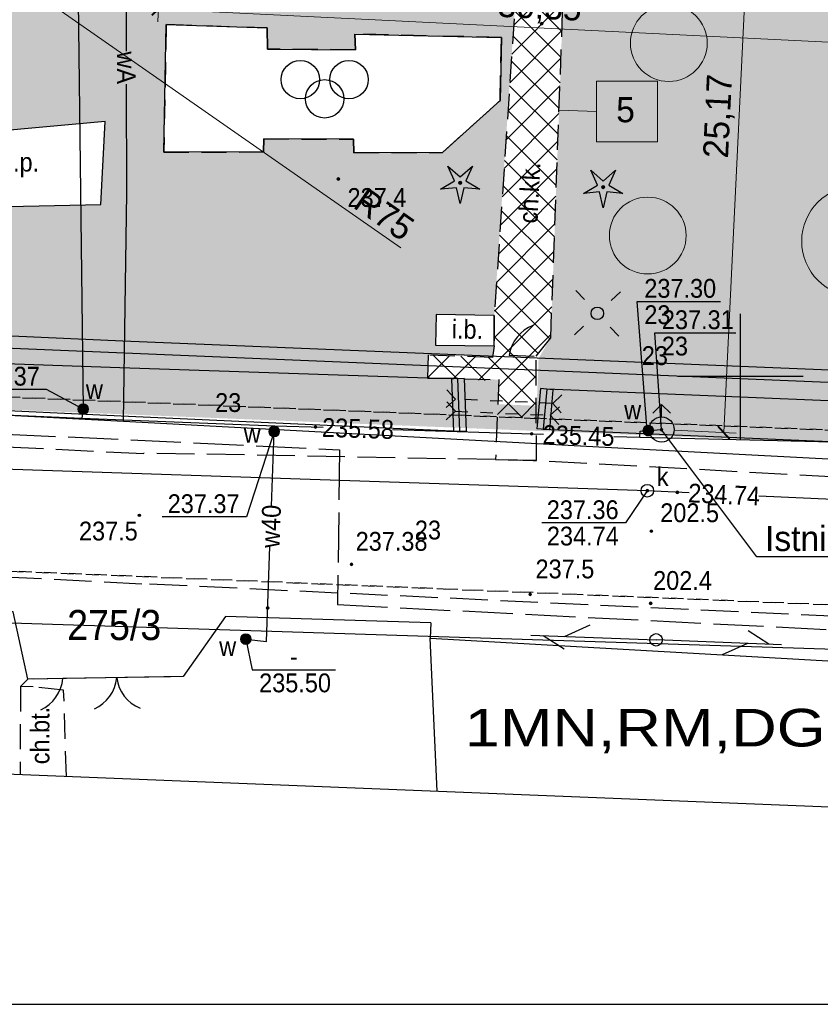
# Model space of a CAD drawing. Extents: x 40810 to 6568062, y -66833 to 5647073.
# Tile 5 of 32: x 6567771 to 6567803, y 5646925 to 5646964. Entities that reach past the tile are written whole.
import ezdxf
from ezdxf.enums import TextEntityAlignment as Align

# ---------------------------------------------------------------- set-up
doc = ezdxf.new("R2010")
doc.units = 0
doc.header["$MEASUREMENT"] = 0
for name, pattern in [('DGN_STYLE_2191', [1, -0.25, 0.5, -0.25]), ('DGN_STYLE_9021', [7.5, 3.75, 3.75]), ('KTCR02_05', [1.5, 1, -0.5]), ('KTJZ01_05', [2, 1.5, -0.5]), ('MZ052010', [1.5, 1, -0.5]), ('SUPE_P_01_05', [2.5, 2, -0.5])]:
    doc.linetypes.add(name, pattern=pattern)
doc.layers.get('0').update_dxf_attribs({"linetype": 'CONTINUOUS'})
doc.layers.get('Defpoints').update_dxf_attribs({"linetype": 'CONTINUOUS'})
doc.layers.add('a3', color=3, linetype='CONTINUOUS', lineweight=30, plot=False)
for name, color, linetype in [('BDOT1', 7, 'CONTINUOUS'), ('EWID', 7, 'CONTINUOUS'), ('GESUT1', 7, 'CONTINUOUS'), ('GESUT2', 7, 'CONTINUOUS'), ('PZAG', 7, 'CONTINUOUS'), ('REDAKCJA1', 7, 'CONTINUOUS'), ('Z-zielen', 62, 'CONTINUOUS')]:
    doc.layers.add(name, color=color, linetype=linetype)
doc.layers.add('szraf1', color=8, linetype='CONTINUOUS', lineweight=5)
doc.layers.add('wymiarowanie', color=176, linetype='CONTINUOUS', lineweight=9)
doc.styles.get("Standard").update_dxf_attribs({"font": 'GOTHIC.TTF'})
doc.styles.add('STYLE-GEO_140', font='geo_140.shx', dxfattribs={"bigfont": 'geo_140big.shx'})
doc.styles.add('STYLE-SWISSNRW_1250', font='SWISSNRW_1250.shx')
doc.dimstyles.new('Skala 1-50', dxfattribs={"dimtxt": 1, "dimasz": 0.5, "dimexe": 0.5, "dimexo": 0.5, "dimgap": 0.2, "dimtad": 1, "dimtxsty": 'Standard', "dimblk": 'ARCHTICK', "dimcen": 0.5, "dimclrd": 256, "dimclre": 256, "dimadec": 0, "dimazin": 0, "dimtfac": 1, "dimtdec": 1, "dimtmove": 1, "dimatfit": 3, "dimldrblk": 'ARCHTICK', "dimfxl": 1, "dimlwd": -1, "dimlwe": -1, "dimarcsym": 0})
pattern_1 = [(45, (0, 0), (-0.1767766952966, 0.1767766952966), []), (135, (0, 0), (-0.1767766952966, -0.1767766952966), [])]
pattern_2 = [(0, (0.04, 0.02), (0, 1), [0, -1]), (0, (0.36, 0.04), (0, 1), [0, -1]), (0, (0.18, 0.26), (0, 1), [0, -1]), (0, (0.4, 0.42), (0, 1), [0, -1]), (0, (0.14, 0.48), (0, 1), [0, -1]), (0, (0.22, 0.72), (0, 1), [0, -1]), (0, (0.08, 0.9), (0, 1), [0, -1]), (0, (0.4, 0.88), (0, 1), [0, -1]), (0, (0.64, 0.92), (0, 1), [0, -1]), (0, (0.76, 0.68), (0, 1), [0, -1]), (0, (0.96, 0.66), (0, 1), [0, -1]), (0, (0.96, 0.3), (0, 1), [0, -1]), (0, (0.78, 0.18), (0, 1), [0, -1]), (0, (0.5, 0.24), (0, 1), [0, -1]), (0, (0.68, 0.42), (0, 1), [0, -1]), (0, (0.5, 0.6), (0, 1), [0, -1]), (0, (0.92, 0.04), (0, 1), [0, -1])]

# ---------------------------------------------------------------- blocks, each defined once
blk = doc.blocks.new('K100')
at = {"layer": 'REDAKCJA1', "color": 7, "linetype": 'Continuous'}
for p, q in [((0, -50), (0, 50)), ((50, 0), (-50, 0))]:
    blk.add_line(p, q, dxfattribs=at)
blk = doc.blocks.new('BUBS04_1')
at = {"layer": 'BDOT1', "color": 7, "linetype": 'Continuous'}
for centre in [(-1.917, 0.808), (1.883, 0.808), (-0.017, -0.692)]:
    blk.add_circle(centre, 1.5, dxfattribs=at)
blk = doc.blocks.new('BUBS00_1')
at = {"layer": 'BDOT1', "color": 7, "linetype": 'Continuous', "xscale": 1.700003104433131, "yscale": 1.700003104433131, "zscale": 1.700003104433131}
blk.add_blockref('BUBS04_1', (0, 0.1), dxfattribs=at)
blk = doc.blocks.new('KTOK04_1')
at = {"layer": 'BDOT1', "color": 7, "linetype": 'Continuous'}
blk.add_arc((5.07, -0.59), 5.1, 113.6742, 173.5133, dxfattribs=at)
blk = doc.blocks.new('KTOK02_3')
at = {"layer": 'BDOT1', "color": 7, "linetype": 'Continuous'}
for centre, radius, start, end in [((-5.08, -0.57), 5.1, 6.3344, 66.477), ((5.05, -0.57), 5.09, 113.4575, 173.73)]:
    blk.add_arc(centre, radius, start, end, dxfattribs=at)
blk = doc.blocks.new('KTOK04_4')
at = {"layer": 'BDOT1', "color": 7, "linetype": 'Continuous'}
blk.add_arc((5.08, -0.59), 5.1, 113.6743, 173.5134, dxfattribs=at)
blk = doc.blocks.new('DWG_H0_10')
at = {"layer": 'BDOT1', "linetype": 'Continuous'}
blk.add_hatch(color=7, dxfattribs=at).paths.add_polyline_path([(-0.1, 0, 1), (0.1, 0, 1)], flags=16)
at = {"layer": 'BDOT1', "color": 7, "linetype": 'Continuous'}
blk.add_lwpolyline([(-0.1, 0, 1), (0.1, 0, 1)], format="xyb", close=True, dxfattribs=at)
blk = doc.blocks.new('OBOP01_1')
at = {"layer": 'BDOT1', "color": 7, "linetype": 'Continuous'}
blk.add_lwpolyline([(-0.974, 1.341), (0, 0.48), (0.974, 1.341), (0.457, 0.148), (1.576, -0.512), (0.282, -0.389), (0, -1.657), (-0.282, -0.389), (-1.576, -0.512), (-0.457, 0.148), (-0.974, 1.341)], dxfattribs=at)
blk.add_circle((0, 0), 0.1, dxfattribs=at)
blk.add_blockref('DWG_H0_10', (0, 0), dxfattribs=at)
blk = doc.blocks.new('DWG_H0_11')
at = {"layer": 'BDOT1', "linetype": 'Continuous'}
blk.add_hatch(color=7, dxfattribs=at).paths.add_polyline_path([(0.09, 0, 1), (-0.09, 0, 1)], flags=16)
at = {"layer": 'BDOT1', "color": 7, "linetype": 'Continuous'}
blk.add_lwpolyline([(0.09, 0, 1), (-0.09, 0, 1)], format="xyb", close=True, dxfattribs=at)
blk = doc.blocks.new('RTPW01_1')
at = {"layer": 'BDOT1', "color": 7, "linetype": 'Continuous'}
blk.add_circle((0, 0), 0.09, dxfattribs=at)
blk.add_blockref('DWG_H0_11', (0, 0), dxfattribs=at)
blk = doc.blocks.new('DWG_H0_12')
at = {"layer": 'BDOT1', "linetype": 'Continuous'}
blk.add_hatch(color=7, dxfattribs=at).paths.add_polyline_path([(0.09, 0, 1), (-0.09, 0, 1)], flags=16)
at = {"layer": 'BDOT1', "color": 7, "linetype": 'Continuous'}
blk.add_lwpolyline([(0.09, 0, 1), (-0.09, 0, 1)], format="xyb", close=True, dxfattribs=at)
blk = doc.blocks.new('RTPW02_1')
at = {"layer": 'BDOT1', "color": 7, "linetype": 'Continuous'}
blk.add_circle((0, 0), 0.09, dxfattribs=at)
blk.add_blockref('DWG_H0_12', (0, 0), dxfattribs=at)
blk = doc.blocks.new('801_5')
at = {"layer": 'BDOT1', "linetype": 'Continuous'}
h = blk.add_hatch(color=7, dxfattribs=at)
edge = h.paths.add_edge_path()
edge.add_arc((-0.002, -0.004), 0.045, 0, 360)
at = {"layer": 'BDOT1', "color": 7, "linetype": 'Continuous'}
blk.add_circle((-0.002, -0.004), 0.045, dxfattribs=at)
blk = doc.blocks.new('SUSM01_2')
at = {"layer": 'GESUT1', "color": 235, "linetype": 'Continuous'}
for p, q in [((-1.768, 1.768), (-1.061, 1.061)), ((1.768, 1.768), (1.061, 1.061)), ((-1.768, -1.768), (-1.061, -1.061)), ((1.768, -1.768), (1.061, -1.061))]:
    blk.add_line(p, q, dxfattribs=at)
blk.add_circle((0, 0), 0.5, dxfattribs=at)
blk = doc.blocks.new('BUIB04_1')
at = {"layer": 'GESUT1', "color": 235, "linetype": 'Continuous'}
blk.add_circle((0, 0), 0.5, dxfattribs=at)
blk = doc.blocks.new('SUPT01_1')
at = {"layer": 'GESUT1', "color": 30, "linetype": 'Continuous'}
for p, q in [((-0.008, 4.996), (-0.008, -5.004)), ((-0.008, 3.996), (-1.008, 2.296)), ((-0.008, 2.296), (0.992, 0.296))]:
    blk.add_line(p, q, dxfattribs=at)
blk = doc.blocks.new('SUPT00_1')
at = {"layer": 'GESUT1', "color": 30, "linetype": 'Continuous', "rotation": 270}
blk.add_blockref('SUPT01_1', (5.004, -0.008), dxfattribs=at)
blk = doc.blocks.new('SUPT01_2')
at = {"layer": 'GESUT1', "color": 30, "linetype": 'Continuous'}
for p, q in [((-0.008, 4.996), (-0.008, -5.004)), ((-0.008, 3.996), (-1.008, 2.296)), ((-0.008, 2.296), (0.992, 0.296))]:
    blk.add_line(p, q, dxfattribs=at)
blk = doc.blocks.new('SUPT00_2')
at = {"layer": 'GESUT1', "color": 30, "linetype": 'Continuous', "rotation": 270}
blk.add_blockref('SUPT01_2', (5.004, -0.008), dxfattribs=at)
blk = doc.blocks.new('DWG_H0_22')
at = {"layer": 'GESUT1', "linetype": 'Continuous'}
blk.add_hatch(color=202, dxfattribs=at).paths.add_polyline_path([(0.4, 0, 1), (-0.4, 0, 1)], flags=16)
at = {"layer": 'GESUT1', "color": 202, "linetype": 'Continuous'}
blk.add_lwpolyline([(0.4, 0, 1), (-0.4, 0, 1)], format="xyb", close=True, dxfattribs=at)
blk = doc.blocks.new('SUUS25_7')
at = {"layer": 'GESUT1', "color": 202, "linetype": 'Continuous'}
blk.add_circle((0, 0), 0.4, dxfattribs=at)
blk.add_blockref('DWG_H0_22', (0, 0), dxfattribs=at)
blk = doc.blocks.new('SUUS22_1')
at = {"layer": 'GESUT1', "color": 202, "linetype": 'Continuous'}
blk.add_circle((0, 0), 0.5, dxfattribs=at)
blk = doc.blocks.new('DWG_H0_23')
at = {"layer": 'GESUT1', "linetype": 'Continuous'}
blk.add_hatch(color=202, dxfattribs=at).paths.add_polyline_path([(0.4, -0.004, 1), (-0.4, 0.004, 1)], flags=16)
at = {"layer": 'GESUT1', "color": 202, "linetype": 'Continuous'}
blk.add_lwpolyline([(0.4, -0.004, 1), (-0.4, 0.004, 1)], format="xyb", close=True, dxfattribs=at)
blk = doc.blocks.new('SUUS25_8')
at = {"layer": 'GESUT1', "color": 202, "linetype": 'Continuous'}
blk.add_circle((0, 0), 0.4, dxfattribs=at)
at = {"layer": 'GESUT1', "color": 202, "linetype": 'Continuous', "xscale": 0.9999954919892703, "yscale": 0.9999954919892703, "zscale": 0.9999954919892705, "rotation": 0.6296689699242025}
blk.add_blockref('DWG_H0_23', (0, 0), dxfattribs=at)
blk = doc.blocks.new('SUUS02_1')
at = {"layer": 'GESUT1', "color": 202, "linetype": 'Continuous'}
for p, q in [((0, 2), (-0.707, 1.293)), ((0, 1), (0, 2)), ((0, 2), (0.707, 1.293))]:
    blk.add_line(p, q, dxfattribs=at)
blk.add_circle((0, 0), 1, dxfattribs=at)
blk = doc.blocks.new('DWG_H0_28')
at = {"layer": 'GESUT1', "linetype": 'Continuous'}
blk.add_hatch(color=5, dxfattribs=at).paths.add_polyline_path([(0.081, -0.005, 1), (-0.099, -0.005, 1)], flags=16)
at = {"layer": 'GESUT1', "color": 5, "linetype": 'Continuous'}
blk.add_lwpolyline([(0.081, -0.005, 1), (-0.099, -0.005, 1)], format="xyb", close=True, dxfattribs=at)
blk = doc.blocks.new('SUPS02_1')
at = {"layer": 'GESUT1', "color": 5, "linetype": 'Continuous'}
blk.add_circle((-0.009, -0.005), 0.09, dxfattribs=at)
blk.add_blockref('DWG_H0_28', (0, 0), dxfattribs=at)
blk = doc.blocks.new('DWG_H0_27')
at = {"layer": 'GESUT1', "linetype": 'Continuous'}
blk.add_hatch(color=44, dxfattribs=at).paths.add_polyline_path([(-0.09, 0, 1), (0.09, 0, 1)], flags=16)
at = {"layer": 'GESUT1', "color": 44, "linetype": 'Continuous'}
blk.add_lwpolyline([(-0.09, 0, 1), (0.09, 0, 1)], format="xyb", close=True, dxfattribs=at)
blk = doc.blocks.new('SUPS00_1')
at = {"layer": 'GESUT1', "color": 44, "linetype": 'Continuous'}
blk.add_circle((0, 0), 0.09, dxfattribs=at)
blk.add_blockref('DWG_H0_27', (0, 0), dxfattribs=at)
blk = doc.blocks.new('_ArchTick')
at = {"color": 0, "linetype": 'ByBlock', "const_width": 0.15}
blk.add_lwpolyline([(-0.5, -0.5), (0.5, 0.5)], dxfattribs=at)
blk = doc.blocks.new('*D203')
at = {"layer": 'Defpoints', "color": 0}
for p in [(6567798.09, 5646973.025), (6567800.564, 5646972.904), (6567796.86, 5646947.89)]:
    blk.add_point(p, dxfattribs=at)
at = {"layer": 'wymiarowanie'}
for p, q in [((6567798.59, 5646973.001), (6567801.063, 5646972.88)), ((6567797.359, 5646947.866), (6567799.833, 5646947.744))]:
    blk.add_line(p, q, dxfattribs=at)
at = {"layer": 'wymiarowanie', "color": 1}
blk.add_line((6567799.334, 5646947.769), (6567800.564, 5646972.904), dxfattribs=at)
at = {"layer": 'wymiarowanie', "color": 1, "linetype": 'Continuous', "xscale": 0.5, "yscale": 0.5, "zscale": 0.5}
for p, rotation in [((6567800.564, 5646972.904), 87.1980771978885), ((6567799.334, 5646947.769), 267.1980771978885)]:
    blk.add_blockref('_ArchTick', p, dxfattribs=dict(at, rotation=rotation))
at = {"layer": 'wymiarowanie', "color": 0, "linetype": 'Continuous', "insert": (6567799.179, 5646960.374), "char_height": 1, "attachment_point": 5, "rotation": 87.1981}
blk.add_mtext('25,17', dxfattribs=at)
blk = doc.blocks.new('*D273')
at = {"layer": 'Defpoints', "color": 0}
for p in [(6567777.266, 5646974.045), (6567807.581, 5646972.561), (6567807.12, 5646963.152)]:
    blk.add_point(p, dxfattribs=at)
at = {"layer": 'wymiarowanie'}
for p, q in [((6567777.241, 5646973.545), (6567776.781, 5646964.137)), ((6567807.556, 5646972.061), (6567807.096, 5646962.653)), ((6567776.805, 5646964.636), (6567807.12, 5646963.152))]:
    blk.add_line(p, q, dxfattribs=at)
at = {"layer": 'wymiarowanie', "linetype": 'Continuous', "xscale": 0.5, "yscale": 0.5, "zscale": 0.5}
for p, rotation in [((6567776.805, 5646964.636), 177.1980771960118), ((6567807.12, 5646963.152), 357.1980771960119)]:
    blk.add_blockref('_ArchTick', p, dxfattribs=dict(at, rotation=rotation))
at = {"layer": 'wymiarowanie', "color": 0, "linetype": 'Continuous', "insert": (6567792, 5646964.664), "char_height": 1, "attachment_point": 5, "rotation": 357.1981}
blk.add_mtext('30,35', dxfattribs=at)
blk = doc.blocks.new('*D306')
at = {"layer": 'Defpoints', "color": 0}
for p in [(6567735.332, 5646990.777), (6567796.86, 5646947.89)]:
    blk.add_point(p, dxfattribs=at)
at = {"layer": 'wymiarowanie'}
blk.add_line((6567786.464, 5646955.136), (6567735.332, 5646990.777), dxfattribs=at)
at = {"layer": 'wymiarowanie', "linetype": 'Continuous', "xscale": 0.5, "yscale": 0.5, "zscale": 0.5, "rotation": 145.122668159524}
blk.add_blockref('_ArchTick', (6567735.332, 5646990.777), dxfattribs=at)
at = {"layer": 'wymiarowanie', "color": 0, "linetype": 'Continuous', "insert": (6567785.805, 5646956.464), "char_height": 1, "attachment_point": 5, "rotation": 325.1227}
blk.add_mtext('R75', dxfattribs=at)

msp = doc.modelspace()

# ---------------------------------------------------------------- hatches: boundary and pattern name
at = {"layer": 'szraf1', "true_color": 0xc7c8ca}
h = msp.add_hatch(dxfattribs=at)
h.set_pattern_fill('ANSI37', color=9, scale=2, style=0)
h.set_pattern_definition(pattern_1)
h.paths.add_polyline_path([(6567823.29, 5646949.789), (6567823.25, 5646947.076), (6567815.665, 5646947.38, 0.196657), (6567818.004, 5646952.37), (6567818.832, 5646976.873, 0.160815), (6567817.35, 5646983.958), (6567809.203, 5646997.768, 0.265433), (6567799.729, 5647003.178), (6567753.063, 5647002.39, 0.208172), (6567747.98, 5647000.075), (6567747.21, 5647008.79), (6567747.35, 5647008.792, 0.163859), (6567751.584, 5647007.366), (6567799.729, 5647008.178, -0.27448), (6567813.51, 5647000.308), (6567821.657, 5646986.499, -0.142644), (6567823.867, 5646977.829), (6567822.996, 5646952.047, 0.081845)])
at = {"layer": 'szraf1', "linetype": 'Continuous'}
h = msp.add_hatch(dxfattribs=at)
h.set_pattern_fill('ANSI37', color=40, scale=2, style=0)
h.set_pattern_definition(pattern_1)
h.paths.add_polyline_path([(6567813.016, 5646947.486), (6567815.626, 5646947.346, 0.207654), (6567818.004, 5646952.371), (6567818.87, 5646977.998, 0.142644), (6567817.35, 5646983.958), (6567812.57, 5646992.062), (6567801.529, 5646992.602, -0.395059), (6567800.578, 5646993.584), (6567800.416, 5647003.157), (6567796.416, 5647003.124), (6567796.572, 5646993.912, -0.419182), (6567795.572, 5646992.895), (6567776.232, 5646993.84), (6567775.17, 5646972.145), (6567787.446, 5646971.544), (6567787.305, 5646968.647), (6567797.093, 5646968.168), (6567797.235, 5646971.065), (6567815.626, 5646970.165, -0.399962), (6567817.053, 5646968.667), (6567816.505, 5646952.421, -0.299344)])
h.paths.add_polyline_path([(6567795.834, 5646973.136), (6567797.332, 5646973.062), (6567797.308, 5646972.563), (6567815.631, 5646971.666, 0.418657), (6567817.204, 5646973.114), (6567817.371, 5646978.049, 0.142644), (6567816.058, 5646983.196), (6567812.161, 5646989.802, 0.297098), (6567811.15, 5646990.629), (6567801.519, 5646991.101, 0.414214), (6567800.471, 5646990.151), (6567800.448, 5646989.679), (6567794.595, 5646989.966), (6567794.667, 5646991.436), (6567781.462, 5646992.082), (6567777.657, 5646992.268), (6567776.742, 5646973.57), (6567787.52, 5646973.042), (6567787.537, 5646973.529), (6567789.042, 5646973.456), (6567788.876, 5646970.072), (6567795.668, 5646969.74)], flags=16)
h = msp.add_hatch(dxfattribs=at)
h.set_pattern_fill('ANSI37', color=256, scale=6, style=0)
h.set_pattern_definition([(45, (0, 0), (-0.53033008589, 0.53033008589), []), (135, (0, 0), (-0.53033008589, -0.53033008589), [])])
h.paths.add_polyline_path([(6567793.056, 5646968.366), (6567791.261, 5646968.454), (6567790.19, 5646952.43), (6567790.19, 5646951.22), (6567790.12, 5646950.76), (6567787.55, 5646950.86), (6567787.535, 5646949.94), (6567790.368, 5646949.824), (6567790.31, 5646948.398), (6567791.866, 5646948.336), (6567791.86, 5646950.81), (6567792.44, 5646951.54)])
at = {"layer": 'wymiarowanie', "linetype": 'Continuous', "true_color": 0xffffff}
msp.add_hatch(color=7, dxfattribs=at).paths.add_polyline_path([(6567794.269, 5646959.352), (6567796.697, 5646959.352), (6567796.697, 5646961.771), (6567794.269, 5646961.771)])
at = {"layer": 'Z-zielen', "linetype": 'Continuous'}
h = msp.add_hatch(dxfattribs=at)
h.set_pattern_fill('STIPPLE', color=256, style=0)
h.set_pattern_definition(pattern_2)
h.paths.add_polyline_path([(6567834.6, 5646957.495), (6567823.191, 5646957.827), (6567823.445, 5646965.336), (6567828.442, 5646965.168), (6567828.864, 5646977.66), (6567823.867, 5646977.829, 0.142655), (6567821.657, 5646986.499), (6567813.237, 5647000.769, 0.26076), (6567799.458, 5647008.176), (6567751.703, 5647007.367), (6567753.913, 5647007.405), (6567751.011, 5647008.834), (6567829.898, 5647009.741)])
h.paths.add_polyline_path([(6567821.79, 5646988.53), (6567828.8, 5646988.46), (6567828.94, 5647000.44), (6567821.94, 5647000.52)], flags=16)
h.paths.add_polyline_path([(6567821.94, 5647003.02), (6567820.471, 5647003.038), (6567820.304, 5646991.747), (6567818.548, 5646991.769), (6567820.448, 5646988.547), (6567821.79, 5646988.53)], flags=16)
h.paths.add_polyline_path([(6567829.53, 5646985.826, 1), (6567825.131, 5646985.826, 1)], flags=16)
h.paths.add_polyline_path([(6567821.94, 5647003.02), (6567825.04, 5647003.02), (6567825.04, 5647000.52), (6567821.94, 5647000.52)], flags=16)
edge = h.paths.add_edge_path()
edge.add_arc((6567747.432, 5647001.681), 7.112, 279.1409, 5.919, ccw=False)
edge.add_line((6567748.561, 5646994.662), (6567748.006, 5647000.103))
edge.add_arc((6567753.178, 5646995.4), 6.991, 91.0011, 137.7188, ccw=False)
edge.add_line((6567753.056, 5647002.39), (6567754.503, 5647002.414))
h = msp.add_hatch(dxfattribs=at)
h.set_pattern_fill('STIPPLE', color=256, style=0)
h.set_pattern_definition(pattern_2)
h.paths.add_polyline_path([(6567775.17, 5646972.145), (6567787.446, 5646971.544), (6567787.305, 5646968.647), (6567791.261, 5646968.454), (6567790.19, 5646952.48), (6567787.87, 5646952.48), (6567787.85, 5646951.258), (6567790.19, 5646951.22), (6567790.127, 5646950.807), (6567787.566, 5646950.859), (6567787.53, 5646949.942), (6567790.37, 5646949.88), (6567790.309, 5646948.376), (6567752.41, 5646949.92), (6567748.781, 5646991.01), (6567776.084, 5646990.814)])
h.paths.add_polyline_path([(6567769.49, 5646963.57), (6567769.69, 5646959.99), (6567765.56, 5646959.52), (6567765.45, 5646960.15), (6567761.58, 5646959.68), (6567760.64, 5646970.96), (6567765.29, 5646971.57), (6567766.05, 5646963.23)], flags=16)
h.paths.add_polyline_path([(6567790.48, 5646963.51), (6567784.64, 5646963.65), (6567784.66, 5646963.02), (6567781.15, 5646963.05), (6567781.14, 5646963.89), (6567777.12, 5646964.03), (6567777.02, 5646958.94), (6567780.99, 5646958.95), (6567781.01, 5646959.47), (6567784.58, 5646959.46), (6567784.6, 5646958.92), (6567788.13, 5646958.93), (6567790.42, 5646961)], flags=16)
h.paths.add_polyline_path([(6567759.25, 5646984.11), (6567759.54, 5646978.75), (6567766.72, 5646979.09), (6567766.46, 5646984.4)], flags=16)
h.paths.add_polyline_path([(6567774.68, 5646960.16), (6567767.82, 5646959.54), (6567767.72, 5646956.71), (6567774.51, 5646956.86)], flags=16)
h = msp.add_hatch(dxfattribs=at)
h.set_pattern_fill('STIPPLE', color=256, style=0)
h.set_pattern_definition([(0, (0.04, 0.02), (0, 1), [0, -1]), (0, (0.36, 0.04), (0, 1), [0, -1]), (0, (0.18, 0.26), (0, 1), [0, -1]), (0, (0.4, 0.42), (0, 1), [0, -1]), (0, (0.14, 0.48), (0, 1), [0, -1]), (0, (0.22, 0.72), (0, 1), [0, -1]), (0, (0.08, 0.9), (0, 1), [0, -1]), (0, (0.4, 0.88), (0, 1), [0, -1]), (0, (0.64, 0.92), (0, 1), [0, -1]), (0, (0.76, 0.68), (0, 1), [0, -1]), (0, (0.96, 0.66), (0, 1), [0, -1]), (0, (0.96, 0.3), (0, 1), [0, -1]), (0, (0.78, 0.18), (0, 1), [0, -1]), (0, (0.5, 0.24), (0, 1), [0, -1]), (0, (0.68, 0.42), (0, 1), [0, -1]), (0, (0.5, 0.6), (0, 1), [0, -1]), (0, (0.92, 0.04), (0, 1), [0, -1])])
h.paths.add_polyline_path([(6567793.056, 5646968.366), (6567797.093, 5646968.168), (6567797.235, 5646971.065), (6567815.626, 5646970.165), (6567815.219, 5646958.097), (6567816.695, 5646958.047), (6567816.505, 5646952.421, -0.299316), (6567813.016, 5646947.486), (6567791.866, 5646948.483), (6567791.958, 5646950.732), (6567792.44, 5646951.54)])

# ---------------------------------------------------------------- linework, layer by layer
at = {"lineweight": 5}
for centre, radius in [((6567797.146, 5646963.288), 1.53), ((6567804.644, 5646955.394), 2.202), ((6567796.306, 5646955.618), 1.53)]:
    msp.add_circle(centre, radius, dxfattribs=at)
at = {"layer": 'a3'}
msp.add_lwpolyline([(6567721.593, 5647073.487), (6567721.593, 5646924.987), (6568061.593, 5646924.987), (6568061.593, 5647073.487), (6567721.593, 5647073.487)], dxfattribs=at)
at = {"layer": 'BDOT1', "color": 7, "linetype": 'Continuous'}
for p, q in [((6567788.64, 5646949.1), (6567788.302, 5646949.469)), ((6567792.52, 5646948.93), (6567792.889, 5646949.268)), ((6567788.64, 5646949.1), (6567788.271, 5646948.762)), ((6567788.64, 5646948.62), (6567788.301, 5646948.989)), ((6567789.523, 5646949.061), (6567789.023, 5646949.083)), ((6567790.522, 5646949.018), (6567790.022, 5646949.039)), ((6567791.521, 5646948.974), (6567791.021, 5646948.996)), ((6567792.52, 5646948.93), (6567792.02, 5646948.952)), ((6567792.42, 5646948.46), (6567792.789, 5646948.799)), ((6567792.52, 5646948.93), (6567792.858, 5646948.561)), ((6567788.64, 5646948.62), (6567788.271, 5646948.281)), ((6567788.64, 5646948.62), (6567789.14, 5646948.599)), ((6567789.639, 5646948.578), (6567790.139, 5646948.557)), ((6567790.638, 5646948.535), (6567791.138, 5646948.514)), ((6567791.637, 5646948.493), (6567792.137, 5646948.472)), ((6567792.42, 5646948.46), (6567792.759, 5646948.091))]:
    msp.add_line(p, q, dxfattribs=at)
at = {"layer": 'BDOT1', "color": 7, "linetype": 'KTCR02_05'}
msp.add_lwpolyline([(6567787.53, 5646949.94), (6567790.37, 5646949.88), (6567790.24, 5646946.69), (6567791.87, 5646946.65), (6567791.86, 5646950.81), (6567792.44, 5646951.54), (6567793.12, 5646970.12), (6567791.38, 5646970.24), (6567790.19, 5646952.43), (6567790.19, 5646951.22), (6567790.12, 5646950.76), (6567787.55, 5646950.86)], close=True, dxfattribs=at)
at = {"layer": 'BDOT1', "color": 7, "linetype": 'DGN_STYLE_9021'}
for points in [[(6567817.37, 5646968.26), (6567817.15, 5646949.7), (6567775.39, 5646951.41)], [(6567775.39, 5646951.41), (6567754.08, 5646952.37), (6567752.77, 5646965.64)], [(6567771.31, 5646937.65), (6567771.6, 5646937.94), (6567771.02, 5646940.63), (6567746.8, 5646941.26), (6567747.28, 5646935.11)], [(6567779.48, 5646940.44), (6567777.79, 5646938.05), (6567771.6, 5646937.94)], [(6567787.66, 5646940.19), (6567779.48, 5646940.44)], [(6567787.66, 5646940.19), (6567787.63, 5646939.57), (6567803.72, 5646938.66)], [(6567787.912, 5646933.48), (6567787.63, 5646939.57)]]:
    msp.add_lwpolyline(points, dxfattribs=at)
at = {"layer": 'BDOT1', "color": 7, "linetype": 'KTJZ01_05'}
for points in [[(6567776.22, 5646946.92), (6567755.69, 5646947.94), (6567753.35, 5646949.66), (6567751.55, 5646952.88), (6567750.55, 5646965.68), (6567745.84, 5646965.1), (6567746.8, 5646953.77), (6567746.76, 5646952.21), (6567746.21, 5646950.43), (6567744.59, 5646948.29)], [(6567866.01, 5646943.32), (6567823.76, 5646945.06), (6567817.84, 5646945.22), (6567791.87, 5646946.65), (6567790.24, 5646946.69), (6567776.22, 5646946.95)], [(6567732.87, 5646943.76), (6567746.68, 5646943.25), (6567776.45, 5646941.73)], [(6567776.45, 5646941.74), (6567806.71, 5646940.32), (6567866.48, 5646938.1)]]:
    msp.add_lwpolyline(points, dxfattribs=at)
at = {"layer": 'BDOT1', "color": 7, "linetype": 'Continuous'}
for points in [[(6567790.48, 5646963.51), (6567790.42, 5646961), (6567788.13, 5646958.93), (6567784.6, 5646958.92), (6567784.58, 5646959.46), (6567781.01, 5646959.47), (6567780.99, 5646958.95), (6567777.02, 5646958.94), (6567777.12, 5646964.03), (6567781.14, 5646963.89), (6567781.15, 5646963.05), (6567784.66, 5646963.02), (6567784.64, 5646963.65), (6567790.48, 5646963.51)], [(6567790.783, 5646950.847), (6567791.779, 5646950.811)], [(6567788.99, 5646949.93), (6567788.49, 5646949.91)], [(6567788.49, 5646949.91), (6567788.57, 5646947.81)], [(6567788.99, 5646949.93), (6567789.07, 5646947.83)], [(6567792.031, 5646949.522), (6567791.891, 5646947.922)], [(6567792.529, 5646949.478), (6567792.031, 5646949.522)], [(6567792.529, 5646949.478), (6567792.389, 5646947.878)], [(6567789.07, 5646947.83), (6567788.57, 5646947.81)], [(6567792.389, 5646947.878), (6567791.891, 5646947.922)], [(6567790.24, 5646946.69), (6567791.87, 5646946.65)], [(6567773.001, 5646937.965), (6567771.81, 5646937.944)], [(6567777.286, 5646938.041), (6567773.001, 5646937.965)]]:
    msp.add_lwpolyline(points, dxfattribs=at)
at = {"layer": 'BDOT1', "color": 7, "linetype": 'MZ052010'}
msp.add_lwpolyline([(6567777.12, 5646964.03), (6567777.02, 5646958.94), (6567780.99, 5646958.95), (6567781.01, 5646959.47), (6567784.58, 5646959.46), (6567784.6, 5646958.92), (6567788.13, 5646958.93), (6567790.42, 5646961), (6567790.48, 5646963.51), (6567784.64, 5646963.65), (6567784.66, 5646963.02), (6567781.15, 5646963.05), (6567781.14, 5646963.89)], close=True, dxfattribs=at)
at = {"layer": 'BDOT1', "color": 7, "linetype": 'Continuous'}
for points in [[(6567767.82, 5646959.54), (6567767.72, 5646956.71), (6567774.51, 5646956.86), (6567774.68, 5646960.16)], [(6567767.82, 5646959.54), (6567767.72, 5646956.71), (6567774.51, 5646956.86), (6567774.68, 5646960.16)], [(6567787.85, 5646951.25), (6567790.19, 5646951.22), (6567790.19, 5646952.43), (6567787.87, 5646952.48)], [(6567754.67, 5646949.4), (6567775.32, 5646948.43), (6567788.82, 5646947.82), (6567788.74, 5646949.92), (6567787.53, 5646949.94), (6567775.27, 5646950.35), (6567754.71, 5646951.07)], [(6567792.14, 5646947.9), (6567817.76, 5646946.8), (6567817.95, 5646948.44), (6567792.28, 5646949.5)]]:
    msp.add_lwpolyline(points, close=True, dxfattribs=at)
at = {"layer": 'BDOT1', "color": 7, "linetype": 'KTCR02_05'}
msp.add_lwpolyline([(6567773.14, 5646934.07), (6567773.03, 5646937.51), (6567771.82, 5646937.64), (6567771.31, 5646937.65), (6567771.29, 5646934.15)], dxfattribs=at)
at = {"layer": 'EWID', "color": 92, "linetype": 'DGN_STYLE_2191'}
for p, q in [((6567752.41, 5646949.92), (6567823.25, 5646947.076)), ((6567823.25, 5646947.076), (6567752.41, 5646949.92)), ((6567803.73, 5646940.9), (6567746.94, 5646943.23)), ((6567746.94, 5646943.23), (6567803.73, 5646940.9))]:
    msp.add_line(p, q, dxfattribs=at)
at = {"layer": 'GESUT1', "color": 5, "linetype": 'Continuous'}
for points in [[(6567775.529, 5646962.961), (6567775.47, 5646978.9), (6567777.577, 5646978.9)], [(6567773.552, 5646969.315), (6567773.81, 5646948.7), (6567773.75, 5646948.34)], [(6567775.42, 5646948.22), (6567775.55, 5646957.32), (6567775.534, 5646961.651)], [(6567796.86, 5646947.89), (6567796.59, 5646951.74), (6567799.82, 5646951.74)], [(6567735.53, 5646950.01), (6567773.75, 5646948.34), (6567781.45, 5646948.04), (6567783.37, 5646947.98)], [(6567732.374, 5646949.436), (6567745.27, 5646949.69), (6567763.47, 5646948.85), (6567775.42, 5646948.22), (6567794.61, 5646947.19), (6567804.01, 5646946.701)], [(6567773.81, 5646948.7), (6567772.35, 5646949.49), (6567769, 5646949.49)], [(6567781.31, 5646944.83), (6567781.42, 5646947.81), (6567781.45, 5646948.04)], [(6567786.14, 5646947.89), (6567792.15, 5646947.7)], [(6567794.95, 5646947.61), (6567795.99, 5646947.58), (6567814.08, 5646947.15)], [(6567795.99, 5646947.58), (6567796.01, 5646947.82), (6567796.33, 5646947.85), (6567796.86, 5646947.89)], [(6567780.29, 5646939.54), (6567781.11, 5646939.44), (6567781.25, 5646943.23)], [(6567780.29, 5646939.54), (6567780.54, 5646938.32), (6567783.86, 5646938.32)]]:
    msp.add_lwpolyline(points, dxfattribs=at)
at = {"layer": 'GESUT1', "color": 202, "linetype": 'Continuous'}
for points in [[(6567796.28, 5646947.85), (6567795.89, 5646952.99), (6567799.21, 5646952.99)], [(6567781.42, 5646947.81), (6567780.31, 5646944.41), (6567776.96, 5646944.41)]]:
    msp.add_lwpolyline(points, dxfattribs=at)
at = {"layer": 'GESUT1', "color": 44, "linetype": 'Continuous'}
for points in [[(6567796.29, 5646945.45), (6567759.14, 5646946.69)], [(6567796.29, 5646945.45), (6567795.42, 5646944.17), (6567792.08, 5646944.17)], [(6567797.96, 5646945.37), (6567796.29, 5646945.45)], [(6567811.11, 5646944.77), (6567810.8, 5646944.78), (6567800.73, 5646945.24)]]:
    msp.add_lwpolyline(points, dxfattribs=at)
at = {"layer": 'GESUT2', "color": 230, "linetype": 'SUPE_P_01_05'}
msp.add_lwpolyline([(6567746.147, 5646948.866), (6567743.906, 5646948.972), (6567768.211, 5646947.829), (6567784.029, 5646947.086), (6567783.943, 5646940.913), (6567806.461, 5646939.771), (6567821.151, 5646939.027), (6567827.342, 5646938.827), (6567821.151, 5646939.027), (6567849.186, 5646938.121), (6567858.362, 5646937.824)], dxfattribs=at)
at = {"layer": 'PZAG', "color": 53, "linetype": 'Continuous'}
for points in [[(6567732.08, 5646952.75), (6567865.66, 5646947.19)], [(6567733.08, 5646941.4), (6567866.56, 5646937.13)]]:
    msp.add_lwpolyline(points, dxfattribs=at)
at = {"layer": 'REDAKCJA1', "color": 7, "linetype": 'Continuous'}
for p, q in [((6567800.649, 5646942.813), (6567796.829, 5646947.923)), ((6567808.685, 5646942.813), (6567800.649, 5646942.813))]:
    msp.add_line(p, q, dxfattribs=at)
at = {"layer": 'REDAKCJA1', "color": 133, "linetype": 'Continuous'}
msp.add_lwpolyline([(6567725.089, 5647031.92), (6567733.591, 5646935.664), (6567867.179, 5646930.3), (6567857.819, 5647034.168)], close=True, dxfattribs=at)
at = {"layer": 'wymiarowanie', "color": 7, "linetype": 'Continuous'}
msp.add_line((6567794.269, 5646960.562), (6567792.772, 5646960.616), dxfattribs=at)
at = {"layer": 'wymiarowanie', "color": 30, "linetype": 'KTJZ01_05', "const_width": 1}
msp.add_lwpolyline([(6567786.84, 5647009.46), (6567747.21, 5647008.79), (6567747.783, 5647002.3), (6567752.41, 5646949.92), (6567823.25, 5646947.076), (6567823.41, 5646957.82), (6567834.6, 5646957.54), (6567830.44, 5647003.7), (6567829.858, 5647010.193), (6567786.84, 5647009.46)], dxfattribs=at)
at = {"layer": 'wymiarowanie', "color": 7, "linetype": 'Continuous'}
msp.add_lwpolyline([(6567794.269, 5646959.352), (6567796.697, 5646959.352), (6567796.697, 5646961.771), (6567794.269, 5646961.771)], close=True, dxfattribs=at)

# ---------------------------------------------------------------- block references
at = {"layer": 'BDOT1', "color": 7, "linetype": 'Continuous'}
for name, p, xscale, yscale, zscale in [('RTPW01_1', (6567792.08, 5646964.06), 0.5, 0.5, 0.5), ('BUBS00_1', (6567783.44, 5646961.39), 0.2999981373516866, 0.2999981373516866, 0.2999981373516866), ('OBOP01_1', (6567788.83, 5646957.72), 0.5, 0.5, 0.5), ('OBOP01_1', (6567794.53, 5646957.55), 0.5, 0.5, 0.5), ('RTPW01_1', (6567783.98, 5646957.87), 0.5, 0.5, 0.5), ('RTPW01_1', (6567796.45, 5646943.84), 0.5, 0.5, 0.5), ('RTPW02_1', (6567784.5, 5646942.52), 0.5, 0.5, 0.5), ('RTPW01_1', (6567791.62, 5646941.32), 0.5, 0.5, 0.5), ('RTPW01_1', (6567796.42, 5646940.96), 0.5, 0.5, 0.5)]:
    msp.add_blockref(name, p, dxfattribs=dict(at, xscale=xscale, yscale=yscale, zscale=zscale))
for name, p, xscale, yscale, zscale, rotation in [('KTOK04_4', (6567790.78, 5646950.85), 0.3000001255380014, 0.3000001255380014, 0.3000001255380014, 357.9451640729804), ('KTOK04_1', (6567773, 5646937.96), 0.2999989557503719, 0.2999989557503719, 0.2999989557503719, 181.0183618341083), ('KTOK02_3', (6567775.14, 5646938), 0.2999989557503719, 0.2999989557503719, 0.2999989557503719, 181.0183618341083)]:
    msp.add_blockref(name, p, dxfattribs=dict(at, xscale=xscale, yscale=yscale, zscale=zscale, rotation=rotation))
msp.add_blockref('801_5', (6567776.05, 5646944.48), dxfattribs=at)
at = {"layer": 'GESUT1', "color": 235, "linetype": 'Continuous', "xscale": 0.5000018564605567, "yscale": 0.5000018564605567, "zscale": 0.5000018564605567, "rotation": 358.000166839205}
msp.add_blockref('SUSM01_2', (6567794.3, 5646952.52), dxfattribs=at)
at = {"layer": 'GESUT1', "color": 202, "linetype": 'Continuous', "xscale": 0.5, "yscale": 0.5, "zscale": 0.5}
for name, p in [('SUUS25_7', (6567773.81, 5646948.7)), ('SUUS02_1', (6567796.86, 5646947.89)), ('SUUS25_7', (6567781.42, 5646947.81)), ('SUUS22_1', (6567796.29, 5646945.45)), ('SUUS25_7', (6567780.29, 5646939.54))]:
    msp.add_blockref(name, p, dxfattribs=at)
at = {"layer": 'GESUT1', "color": 5, "linetype": 'Continuous', "xscale": 0.5, "yscale": 0.5, "zscale": 0.5}
for p in [(6567773.81, 5646948.7), (6567783.07, 5646947.99), (6567781.42, 5646947.81), (6567791.69, 5646947.72), (6567796.33, 5646947.85), (6567796.86, 5646947.89), (6567781.16, 5646940.78)]:
    msp.add_blockref('SUPS02_1', p, dxfattribs=at)
at = {"layer": 'GESUT1', "color": 202, "linetype": 'Continuous', "xscale": 0.5000022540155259, "yscale": 0.5000022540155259, "zscale": 0.5000022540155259, "rotation": 359.3703310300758}
msp.add_blockref('SUUS25_8', (6567796.33, 5646947.85), dxfattribs=at)
at = {"layer": 'GESUT1', "color": 44, "linetype": 'Continuous', "xscale": 0.5, "yscale": 0.5, "zscale": 0.5}
for p in [(6567796.29, 5646945.45), (6567797.49, 5646945.39)]:
    msp.add_blockref('SUPS00_1', p, dxfattribs=at)
at = {"layer": 'GESUT1', "color": 30, "linetype": 'Continuous'}
for name, xscale, yscale, zscale, rotation in [('SUPT00_2', 0.500001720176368, 0.500001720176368, 0.500001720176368, 177.8389104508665), ('SUPT00_1', 0.5000018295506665, 0.5000018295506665, 0.5000018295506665, 357.7689569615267)]:
    msp.add_blockref(name, (6567796.64, 5646939.51), dxfattribs=dict(at, xscale=xscale, yscale=yscale, zscale=zscale, rotation=rotation))
at = {"layer": 'GESUT1', "color": 235, "linetype": 'Continuous', "xscale": 0.5, "yscale": 0.5, "zscale": 0.5}
msp.add_blockref('BUIB04_1', (6567796.64, 5646939.51), dxfattribs=at)
at = {"layer": 'REDAKCJA1', "color": 7, "linetype": 'Continuous', "xscale": 0.04999813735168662, "yscale": 0.04999813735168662, "zscale": 0.04999813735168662}
msp.add_blockref('K100', (6567800, 5646950), dxfattribs=at)

# ---------------------------------------------------------------- texts
at = {"layer": 'BDOT1', "color": 7, "linetype": 'Continuous', "style": 'STYLE-GEO_140', "width": 0.93328}
for s, p in [('o.p.', (6567771.272, 5646958.545)), ('237.4', (6567785.513, 5646957.135)), ('202.5', (6567797.976, 5646944.575)), ('237.38', (6567786.098, 5646943.435)), ('237.5', (6567793.006, 5646942.335)), ('202.4', (6567797.692, 5646941.875))]:
    msp.add_text(s, height=0.75, dxfattribs=at).set_placement(p, align=Align.MIDDLE_CENTER)
for s, rotation, p in [('ch.kk.', 87.1412, (6567791.595, 5646957.326)), ('i.b.', 359, (6567789.122, 5646951.885)), ('ch.bt.', 89.9493, (6567772.086, 5646935.697))]:
    msp.add_text(s, height=0.75, rotation=rotation, dxfattribs=at).set_placement(p, align=Align.MIDDLE_CENTER)
at = {"layer": 'BDOT1', "color": 7, "linetype": 'Continuous', "style": 'STYLE-GEO_140', "width": 0.93336}
msp.add_text('237.5', height=0.75, dxfattribs=at).set_placement((6567773.64, 5646943.47))
at = {"layer": 'EWID', "color": 92, "linetype": 'Continuous', "style": 'STYLE-GEO_140', "width": 0.9333}
msp.add_text('275/3', height=1.2, dxfattribs=at).set_placement((6567775.044, 5646940.1), align=Align.MIDDLE_CENTER)
at = {"layer": 'GESUT1', "color": 5, "linetype": 'Continuous', "style": 'STYLE-GEO_140', "width": 0.93328}
for s, rotation, p in [('wA', 270.2124, (6567775.527, 5646962.306)), ('235.58', 358.1879, (6567784.759, 5646947.931)), ('235.45', 358.1974, (6567793.55, 5646947.651)), ('w40', 87.8789, (6567781.285, 5646944.034))]:
    msp.add_text(s, height=0.75, rotation=rotation, dxfattribs=at).set_placement(p, align=Align.MIDDLE_CENTER)
at = {"layer": 'GESUT1', "color": 5, "linetype": 'Continuous', "style": 'STYLE-GEO_140', "width": 0.93336}
for s, p in [('237.30', (6567796.17, 5646953.14)), ('23', (6567796.17, 5646952.09)), ('237.31', (6567796.87, 5646951.89)), ('23', (6567796.87, 5646950.84)), ('23', (6567796.07, 5646950.46)), ('235.50', (6567780.82, 5646937.42))]:
    msp.add_text(s, height=0.75, dxfattribs=at).set_placement(p)
for s, p in [('237.37', (6567772.079, 5646949.64)), ('23', (6567780.108, 5646948.59)), ('237.37', (6567780.039, 5646944.56)), ('23', (6567788.068, 5646943.51))]:
    msp.add_text(s, height=0.75, dxfattribs=at).set_placement(p, align=Align.RIGHT)
at = {"layer": 'GESUT1', "color": 250, "linetype": 'Continuous', "style": 'STYLE-GEO_140', "width": 0.93328}
for s, p in [('w', (6567774.256, 5646949.485)), ('w', (6567795.706, 5646948.665)), ('w', (6567780.546, 5646947.735)), ('k', (6567796.903, 5646946.015)), ('w', (6567779.566, 5646939.245))]:
    msp.add_text(s, height=0.75, dxfattribs=at).set_placement(p, align=Align.MIDDLE_CENTER)
at = {"layer": 'GESUT1', "color": 44, "linetype": 'Continuous', "style": 'STYLE-GEO_140', "width": 0.93328}
msp.add_text('234.74', height=0.75, rotation=357.3562, dxfattribs=at).set_placement((6567799.351, 5646945.3), align=Align.MIDDLE_CENTER)
at = {"layer": 'GESUT1', "color": 44, "linetype": 'Continuous', "style": 'STYLE-GEO_140', "width": 0.93336}
for s, p in [('237.36', (6567795.146, 5646944.32)), ('234.74', (6567795.151, 5646943.27))]:
    msp.add_text(s, height=0.75, dxfattribs=at).set_placement(p, align=Align.RIGHT)
at = {"layer": 'GESUT1', "color": 5, "linetype": 'Continuous', "style": 'STYLE-GEO_140', "width": 0.93336}
msp.add_text('-', height=0.75, dxfattribs=at).set_placement((6567782.204, 5646938.47), align=Align.CENTER)
at = {"layer": 'PZAG', "color": 191, "linetype": 'Continuous', "style": 'STYLE-SWISSNRW_1250', "width": 1.2}
msp.add_text('1MN,RM,DG', height=1.5, dxfattribs=at).set_placement((6567796.207, 5646936.01), align=Align.MIDDLE_CENTER)
at = {"layer": 'REDAKCJA1', "color": 7, "linetype": 'Continuous', "insert": (6567800.982, 5646944.049), "char_height": 1, "width": 11.55482, "attachment_point": 1}
msp.add_mtext('Istniejący hydrant', dxfattribs=at)
at = {"layer": 'wymiarowanie', "color": 7, "linetype": 'Continuous', "insert": (6567795.049, 5646961.134), "char_height": 1, "width": 2.94249, "attachment_point": 1}
msp.add_mtext('5', dxfattribs=at)

# ---------------------------------------------------------------- dimensions: what is measured, and where the dimension line sits
at = {"layer": 'wymiarowanie', "color": 1, "linetype": 'Continuous'}
dim = msp.add_radius_dim(center=(6567796.86, 5646947.89), mpoint=(6567735.332, 5646990.777), dimstyle='Skala 1-50', dxfattribs=at)
dim.commit()
dim.dimension.update_dxf_attribs({"geometry": '*D306', "text_midpoint": (6567781.4, 5646950.145), "dimtype": 164})
at = {"layer": 'wymiarowanie', "linetype": 'Continuous'}
dim = msp.add_aligned_dim(p1=(6567777.266, 5646974.045), p2=(6567807.581, 5646972.561), distance=-9.42, dimstyle='Skala 1-50', dxfattribs=at)
dim.commit()
dim.dimension.update_dxf_attribs({"geometry": '*D273', "text_midpoint": (6567792, 5646964.664)})
at = {"layer": 'wymiarowanie', "color": 1, "linetype": 'Continuous'}
dim = msp.add_aligned_dim(p1=(6567796.86, 5646947.89), p2=(6567798.09, 5646973.025), distance=-2.477, dimstyle='Skala 1-50', override={"dimclrd": 1, "dimtmove": 2}, dxfattribs=at)
dim.commit()
dim.dimension.update_dxf_attribs({"geometry": '*D203', "text_midpoint": (6567799.179, 5646960.374)})

doc.saveas('drawing.dxf')
